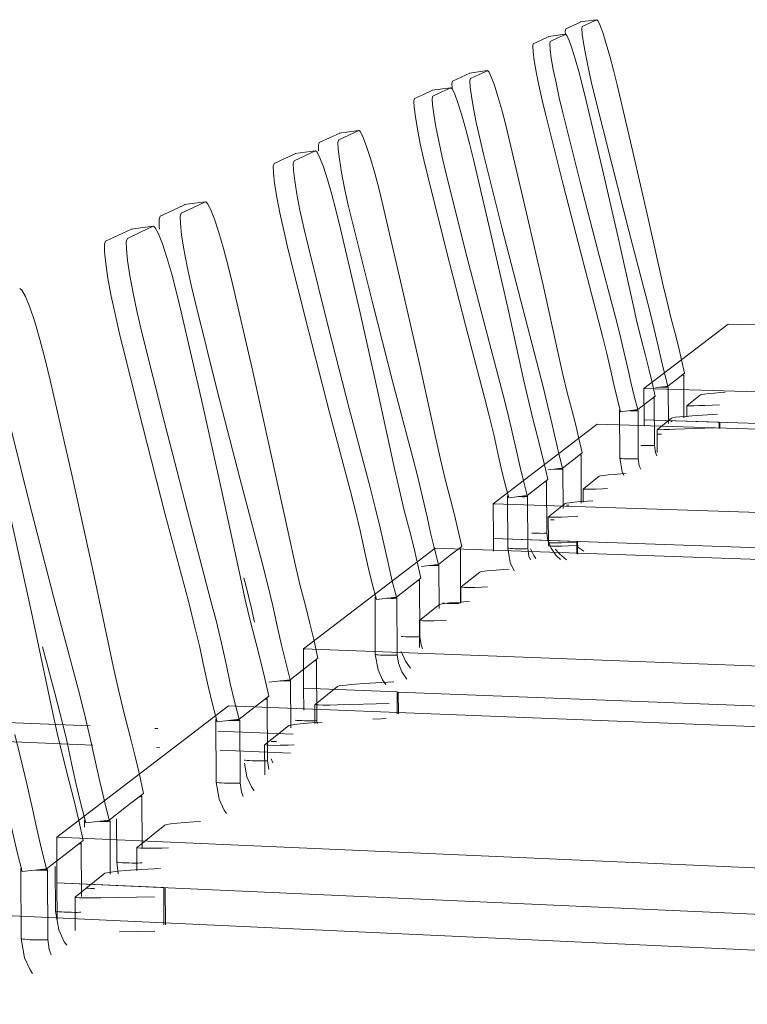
# Model space of a CAD drawing. Header units: metres. Extents: x -32 to 90, y -28 to 32.
# Tile 135 of 148: x 90.09015 to 90.09145, y 1.77436 to 1.77613. Entities that reach past the tile are written whole.
import ezdxf

# ---------------------------------------------------------------- set-up
doc = ezdxf.new("R2010")
doc.units = ezdxf.units.M
for name, color, linetype, lineweight in [('6-MAGENTA', 250, 'Continuous', 9), ('A-WALL', 113, 'Continuous', 18), ('I-FURN', 30, 'Continuous', 18)]:
    doc.layers.add(name, color=color, linetype=linetype, lineweight=lineweight)

msp = doc.modelspace()

# ---------------------------------------------------------------- linework, layer by layer
at = {"layer": '6-MAGENTA'}
for p, q in [((90.0901073, 1.7748348), (90.0902806, 1.7748277)), ((90.0903944, 1.7748231), (90.0904007, 1.7748228)), ((90.0905083, 1.7748184), (90.0906346, 1.7748132))]:
    msp.add_line(p, q, dxfattribs=at)
at = {"layer": 'A-WALL', "lineweight": 9}
for p, q in [((90.0901046, 1.7748689), (90.0902762, 1.7748619)), ((90.0903914, 1.7748572), (90.0903971, 1.774857)), ((90.0905043, 1.7748527), (90.0906394, 1.7748472))]:
    msp.add_line(p, q, dxfattribs=at)
at = {"layer": 'I-FURN', "lineweight": 9}
for p, q in [((90.0911266, 1.7761093), (90.0911399, 1.7761154)), ((90.0911399, 1.7761154), (90.091153, 1.7761215)), ((90.0911525, 1.7761216), (90.0911819, 1.7761256)), ((90.0911695, 1.7761195), (90.0911564, 1.7761134)), ((90.0911824, 1.7761256), (90.0911695, 1.7761195)), ((90.0910957, 1.7760954), (90.0911258, 1.7760995)), ((90.0911264, 1.7760994), (90.0911128, 1.7760931)), ((90.0910686, 1.7760825), (90.0910825, 1.7760889)), ((90.0910825, 1.7760889), (90.0910962, 1.7760953)), ((90.0911128, 1.7760931), (90.0910991, 1.7760867)), ((90.0909397, 1.776023), (90.090955, 1.7760301)), ((90.0909545, 1.7760302), (90.0909862, 1.7760345)), ((90.0909716, 1.7760274), (90.0909563, 1.7760202)), ((90.0909868, 1.7760344), (90.0909716, 1.7760274)), ((90.0909242, 1.7760158), (90.0909397, 1.776023)), ((90.0908563, 1.7759844), (90.0908725, 1.775992)), ((90.0908725, 1.775992), (90.0908886, 1.7759994)), ((90.090888, 1.7759995), (90.0909205, 1.776004)), ((90.0909052, 1.7759965), (90.0908891, 1.775989)), ((90.0909211, 1.7760039), (90.0909052, 1.7759965)), ((90.0907042, 1.7759142), (90.0907223, 1.7759226)), ((90.0907217, 1.7759227), (90.0907561, 1.7759274)), ((90.0907567, 1.7759273), (90.0907388, 1.7759189)), ((90.0906859, 1.7759058), (90.0907042, 1.7759142)), ((90.0907388, 1.7759189), (90.0907207, 1.7759105)), ((90.0906245, 1.7758774), (90.0906436, 1.7758862)), ((90.0906429, 1.7758864), (90.0906782, 1.7758912)), ((90.0906789, 1.775891), (90.09066, 1.7758822)), ((90.0906051, 1.7758685), (90.0906245, 1.7758774)), ((90.09066, 1.7758822), (90.0906408, 1.7758733)), ((90.0904441, 1.7757947), (90.0904817, 1.7757997)), ((90.0904824, 1.7757995), (90.0904609, 1.7757895)), ((90.090401, 1.7757742), (90.0904231, 1.7757844)), ((90.0904231, 1.7757844), (90.0904449, 1.7757945)), ((90.0904609, 1.7757895), (90.090439, 1.7757793)), ((90.0903269, 1.77574), (90.09035, 1.7757507)), ((90.0903658, 1.7757452), (90.0903426, 1.7757344)), ((90.0903493, 1.7757509), (90.0903879, 1.7757561)), ((90.0903886, 1.7757559), (90.0903658, 1.7757452)), ((90.0903035, 1.7757292), (90.0903269, 1.77574)), ((90.0914174, 1.7755809), (90.0912666, 1.7754657)), ((90.0935736, 1.7755209), (90.0914174, 1.7755809)), ((90.0913095, 1.7754698), (90.0913246, 1.7754815)), ((90.0913246, 1.7754815), (90.0913394, 1.775493)), ((90.0913377, 1.7754896), (90.0913381, 1.7754134)), ((90.0912666, 1.7754657), (90.092182, 1.7754384)), ((90.0912666, 1.7754657), (90.0912669, 1.7754095)), ((90.0913095, 1.7754698), (90.091287, 1.7754669)), ((90.09131, 1.7754681), (90.0913103, 1.7754029)), ((90.0912713, 1.7754401), (90.0912869, 1.7754522)), ((90.0912851, 1.7754487), (90.0912855, 1.7753638)), ((90.0913677, 1.7754545), (90.0913438, 1.7754353)), ((90.0914122, 1.7754589), (90.0914037, 1.7754583)), ((90.0912232, 1.7753408), (90.0912228, 1.7754271)), ((90.0912249, 1.775424), (90.0912556, 1.7754279)), ((90.0912556, 1.7754279), (90.0912713, 1.7754401)), ((90.0913434, 1.7754149), (90.0913433, 1.7754353)), ((90.0913758, 1.7754355), (90.0914017, 1.7754366)), ((90.0912561, 1.7754262), (90.0912565, 1.7753402)), ((90.0912669, 1.7754095), (90.091401, 1.7754054)), ((90.0912669, 1.7753982), (90.0912669, 1.7754095)), ((90.0921823, 1.7753814), (90.0912669, 1.7754095)), ((90.0913157, 1.7754128), (90.0912907, 1.7753926)), ((90.091398, 1.7754195), (90.0913526, 1.7754166)), ((90.0911832, 1.7754019), (90.0909971, 1.7752596)), ((90.0935699, 1.7753281), (90.0911832, 1.7754019)), ((90.0912904, 1.7753511), (90.0912902, 1.7753926)), ((90.0913173, 1.7754064), (90.0913148, 1.7754065)), ((90.0913233, 1.7753927), (90.0913927, 1.7753954)), ((90.091401, 1.7754054), (90.091401, 1.775394)), ((90.0914023, 1.7754053), (90.0914023, 1.775394)), ((90.0912642, 1.7753636), (90.0912611, 1.7753637)), ((90.0912768, 1.7753634), (90.0912727, 1.7753634)), ((90.0912803, 1.7753634), (90.0912768, 1.7753634)), ((90.0911388, 1.7753371), (90.0911561, 1.7753506)), ((90.091154, 1.775347), (90.0911525, 1.7753473)), ((90.0911542, 1.7753469), (90.0911546, 1.7752608)), ((90.0912234, 1.7753408), (90.0912234, 1.7753408)), ((90.091231, 1.7753401), (90.0912277, 1.7753403)), ((90.0912477, 1.7753397), (90.0912436, 1.7753398)), ((90.0912513, 1.7753398), (90.0912477, 1.7753397)), ((90.0911211, 1.7753234), (90.0910948, 1.7753201)), ((90.0911211, 1.7753234), (90.0911388, 1.7753371)), ((90.0911218, 1.7753217), (90.0911221, 1.7752511)), ((90.0910764, 1.7752887), (90.0910946, 1.7753029)), ((90.0911863, 1.7753088), (90.0911583, 1.7752863)), ((90.0912346, 1.7753135), (90.0912254, 1.7753129)), ((90.0910579, 1.7752743), (90.0910764, 1.7752887)), ((90.0910925, 1.7752991), (90.0910909, 1.7752994)), ((90.0910926, 1.775299), (90.091093, 1.775207)), ((90.0911579, 1.7752623), (90.0911578, 1.7752862)), ((90.0911927, 1.7752862), (90.0912017, 1.7752866)), ((90.0910229, 1.7751801), (90.0910225, 1.7752737)), ((90.0910228, 1.7752737), (90.0910232, 1.7752734)), ((90.0910248, 1.7752701), (90.0910579, 1.7752743)), ((90.0910586, 1.7752725), (90.091059, 1.7751793)), ((90.0909971, 1.7752596), (90.0920151, 1.7752257)), ((90.0909971, 1.7752596), (90.0909974, 1.775197)), ((90.0911255, 1.7752598), (90.0910961, 1.7752362)), ((90.0911321, 1.7752569), (90.091128, 1.7752571)), ((90.0911749, 1.7752647), (90.0911655, 1.7752641)), ((90.0910957, 1.7751902), (90.0910955, 1.7752361)), ((90.0911311, 1.775236), (90.0911485, 1.7752367)), ((90.09107, 1.7752068), (90.0910658, 1.7752069)), ((90.0910836, 1.7752065), (90.0910792, 1.7752066)), ((90.0910874, 1.7752066), (90.0910836, 1.7752065)), ((90.0908929, 1.77518), (90.0906575, 1.775)), ((90.0935652, 1.7750871), (90.0908929, 1.77518)), ((90.09092, 1.7751672), (90.0909406, 1.7751832)), ((90.0909974, 1.775197), (90.0911463, 1.7751919)), ((90.0909975, 1.7751748), (90.0909974, 1.775197)), ((90.0920154, 1.775162), (90.0909974, 1.775197)), ((90.0910232, 1.7751801), (90.0910232, 1.7751801)), ((90.0910957, 1.7751843), (90.0910957, 1.7751904)), ((90.0910962, 1.7751903), (90.0910973, 1.7751899)), ((90.0910973, 1.7751899), (90.0911016, 1.7751897)), ((90.0911016, 1.7751897), (90.0911091, 1.7751896)), ((90.0911091, 1.7751894), (90.0911016, 1.7751895)), ((90.0911091, 1.7751896), (90.0911192, 1.7751898)), ((90.0911192, 1.7751896), (90.0911091, 1.7751894)), ((90.0911192, 1.7751898), (90.0911313, 1.7751902)), ((90.0911313, 1.77519), (90.0911192, 1.7751896)), ((90.0911313, 1.7751902), (90.0911487, 1.7751909)), ((90.0911487, 1.7751848), (90.0911314, 1.7751842)), ((90.0911463, 1.7751919), (90.0911464, 1.7751696)), ((90.0911479, 1.7751918), (90.091148, 1.7751695)), ((90.0908991, 1.775151), (90.09092, 1.7751672)), ((90.0909382, 1.7751792), (90.0909366, 1.7751794)), ((90.0909383, 1.775179), (90.0909387, 1.7750814)), ((90.0910314, 1.7751792), (90.0910278, 1.7751794)), ((90.0910494, 1.7751788), (90.091045, 1.7751788)), ((90.0910533, 1.7751788), (90.0910494, 1.7751788)), ((90.0908991, 1.775151), (90.0908678, 1.7751471)), ((90.0908999, 1.7751492), (90.0909003, 1.7750723)), ((90.090973, 1.7751373), (90.0909398, 1.7751106)), ((90.0910256, 1.7751425), (90.0910156, 1.7751418)), ((90.0908239, 1.7750925), (90.0908459, 1.7751096)), ((90.0908459, 1.7751096), (90.0908676, 1.7751265)), ((90.0908652, 1.7751224), (90.0908635, 1.7751227)), ((90.0908653, 1.7751222), (90.0908657, 1.7750219)), ((90.0909393, 1.7750822), (90.0909392, 1.7751105)), ((90.0909768, 1.7751102), (90.0909866, 1.7751106)), ((90.090786, 1.7749899), (90.0907856, 1.775092)), ((90.0907859, 1.775092), (90.0907863, 1.7750918)), ((90.0907879, 1.7750881), (90.0908239, 1.7750925)), ((90.0908247, 1.7750907), (90.0908252, 1.7749889)), ((90.0909008, 1.7750792), (90.0908658, 1.7750511)), ((90.0909099, 1.7750813), (90.0909064, 1.7750815)), ((90.0909287, 1.7750809), (90.0909241, 1.7750809)), ((90.0909328, 1.7750809), (90.0909287, 1.7750809)), ((90.090936, 1.775081), (90.0909328, 1.7750809)), ((90.0909548, 1.7750846), (90.0909446, 1.7750839)), ((90.0908653, 1.775002), (90.0908651, 1.775051)), ((90.0908756, 1.7750499), (90.0908712, 1.7750501)), ((90.0909036, 1.7750506), (90.0909136, 1.7750509)), ((90.0908554, 1.7750213), (90.0908506, 1.7750214)), ((90.0908596, 1.7750214), (90.0908554, 1.7750213)), ((90.0902127, 1.7749207), (90.0901907, 1.7750032)), ((90.0906575, 1.775), (90.0918039, 1.7749565)), ((90.0906575, 1.775), (90.0906578, 1.7749293)), ((90.0907863, 1.7749899), (90.0907864, 1.7749899)), ((90.0907997, 1.7749886), (90.0907951, 1.7749888)), ((90.0908147, 1.7749883), (90.0908099, 1.7749884)), ((90.0908189, 1.7749884), (90.0908147, 1.7749883)), ((90.0908223, 1.7749885), (90.0908189, 1.7749884)), ((90.0906587, 1.7749642), (90.0906835, 1.7749834)), ((90.0906808, 1.774979), (90.090679, 1.7749793)), ((90.0906808, 1.7749788), (90.0906813, 1.7748718)), ((90.0906336, 1.7749446), (90.0906587, 1.7749642)), ((90.0906336, 1.7749446), (90.0905957, 1.7749401)), ((90.0906346, 1.7749428), (90.090635, 1.7748584)), ((90.0908193, 1.774941), (90.0907653, 1.7749378)), ((90.0906578, 1.7749293), (90.0908252, 1.7749227)), ((90.0906579, 1.7748901), (90.0906578, 1.7749293)), ((90.0908252, 1.7749227), (90.0906578, 1.7749293)), ((90.0907184, 1.7749326), (90.0906785, 1.7749005)), ((90.0908252, 1.7749227), (90.0908254, 1.7748835)), ((90.0918043, 1.7748844), (90.0908269, 1.7749226)), ((90.0908272, 1.7749226), (90.0908274, 1.7748833)), ((90.0905237, 1.7748978), (90.0902162, 1.7746627)), ((90.0935592, 1.7747772), (90.0905237, 1.7748978)), ((90.0905693, 1.7748947), (90.0905956, 1.7749151)), ((90.0905927, 1.7749105), (90.0905909, 1.7749108)), ((90.0905927, 1.7749103), (90.0905932, 1.7748001)), ((90.0906779, 1.7748662), (90.0906777, 1.7749004)), ((90.0907186, 1.7748997), (90.090811, 1.7749022)), ((90.0905426, 1.774874), (90.0905693, 1.7748947)), ((90.0905012, 1.7747613), (90.0905007, 1.7748737)), ((90.0905023, 1.774874), (90.0905012, 1.7748738)), ((90.0905012, 1.7748738), (90.0905016, 1.7748735)), ((90.0905031, 1.7748693), (90.0905426, 1.774874)), ((90.0905437, 1.7748721), (90.0905442, 1.7747601)), ((90.0906314, 1.7748626), (90.090589, 1.7748285)), ((90.0906497, 1.7748717), (90.0906457, 1.7748719)), ((90.0906702, 1.7748711), (90.0906652, 1.7748711)), ((90.0906747, 1.7748711), (90.0906702, 1.7748711)), ((90.0906782, 1.7748712), (90.0906747, 1.7748711)), ((90.0906909, 1.7748687), (90.0906797, 1.774868)), ((90.0906813, 1.7748718), (90.0906822, 1.7748655)), ((90.0905884, 1.7747745), (90.0905881, 1.7748285)), ((90.090603, 1.774834), (90.0905997, 1.7748343)), ((90.0906301, 1.7748275), (90.090641, 1.7748279)), ((90.0905818, 1.7747993), (90.0905766, 1.7747994)), ((90.0905864, 1.7747994), (90.0905818, 1.7747993)), ((90.0905901, 1.7747995), (90.0905864, 1.7747994)), ((90.0905955, 1.7747838), (90.0905932, 1.7748001)), ((90.0906, 1.7748033), (90.0906025, 1.774796)), ((90.0905016, 1.7747613), (90.0905017, 1.7747613)), ((90.0905162, 1.7747597), (90.0905112, 1.77476)), ((90.0905326, 1.7747594), (90.0905273, 1.7747594)), ((90.0905373, 1.7747594), (90.0905326, 1.7747594)), ((90.090541, 1.7747595), (90.0905373, 1.7747594)), ((90.0903412, 1.7747175), (90.0903715, 1.7747411)), ((90.0903683, 1.774736), (90.0903664, 1.7747364)), ((90.0903683, 1.7747358), (90.0903687, 1.7746437)), ((90.0903102, 1.7746935), (90.0903412, 1.7747175)), ((90.0902656, 1.7746806), (90.0902656, 1.7746935)), ((90.0902673, 1.7746938), (90.0902661, 1.7746935)), ((90.0902661, 1.7746935), (90.0902664, 1.7746932)), ((90.0903102, 1.7746935), (90.090268, 1.7746885)), ((90.0903116, 1.7746917), (90.090312, 1.7745967)), ((90.0903235, 1.7746187), (90.0903232, 1.7746959)), ((90.0904735, 1.7746908), (90.0904614, 1.77469)), ((90.0904094, 1.7746842), (90.0903604, 1.7746448)), ((90.0902162, 1.7746627), (90.0915282, 1.7746051)), ((90.0902162, 1.7746627), (90.0902165, 1.7745813)), ((90.0902311, 1.774632), (90.0902635, 1.7746571)), ((90.0902601, 1.7746518), (90.0902582, 1.7746522)), ((90.0902601, 1.7746516), (90.0902605, 1.7745565)), ((90.0903596, 1.7746026), (90.0903594, 1.7746447)), ((90.0904041, 1.7746433), (90.0904158, 1.7746436)), ((90.090198, 1.7746063), (90.0902311, 1.774632)), ((90.0903235, 1.7746187), (90.0903262, 1.774597)), ((90.090324, 1.7746186), (90.090324, 1.7746187)), ((90.090334, 1.7746172), (90.0903295, 1.7746176)), ((90.0903393, 1.7746169), (90.090334, 1.7746172)), ((90.0903566, 1.7746165), (90.090351, 1.7746165)), ((90.0903615, 1.7746165), (90.0903566, 1.7746165)), ((90.0903654, 1.7746167), (90.0903615, 1.7746165)), ((90.0901525, 1.7744814), (90.090152, 1.7746065)), ((90.0901538, 1.7746068), (90.0901525, 1.7746065)), ((90.0901525, 1.7746065), (90.0901529, 1.7746061)), ((90.0901544, 1.7746012), (90.090198, 1.7746063)), ((90.0901995, 1.7746045), (90.0902, 1.7744799)), ((90.0902139, 1.7745307), (90.0902135, 1.7746105)), ((90.0903024, 1.7745982), (90.09025, 1.7745561)), ((90.0904018, 1.7746069), (90.0903562, 1.7746042)), ((90.0902165, 1.7745813), (90.0904077, 1.7745727)), ((90.0902168, 1.7745148), (90.0902165, 1.7745813)), ((90.0915286, 1.7745219), (90.0902165, 1.7745813)), ((90.0902722, 1.7745714), (90.0902689, 1.7745718)), ((90.090282, 1.7745707), (90.0902767, 1.7745711)), ((90.0902845, 1.7745706), (90.090282, 1.7745707)), ((90.0904077, 1.7745727), (90.0904079, 1.7745059)), ((90.0904103, 1.7745725), (90.0904106, 1.7745057)), ((90.0902492, 1.7744959), (90.0902489, 1.7745559)), ((90.090295, 1.7745543), (90.0903913, 1.7745561)), ((90.0902143, 1.7745306), (90.0902144, 1.7745307)), ((90.0902246, 1.7745291), (90.0902201, 1.7745295)), ((90.0902301, 1.7745288), (90.0902246, 1.7745291)), ((90.0902479, 1.7745283), (90.0902421, 1.7745284)), ((90.090253, 1.7745283), (90.0902479, 1.7745283)), ((90.0902571, 1.7745285), (90.090253, 1.7745283)), ((90.0902594, 1.7745287), (90.0902571, 1.7745285)), ((90.0935512, 1.7743637), (90.0900382, 1.7745267)), ((90.0903283, 1.7744937), (90.0903914, 1.7744947)), ((90.090153, 1.7744813), (90.090153, 1.7744814)), ((90.0901634, 1.7744798), (90.0901588, 1.7744802)), ((90.0901689, 1.7744794), (90.0901634, 1.7744798)), ((90.0901871, 1.7744789), (90.0901812, 1.774479)), ((90.0901923, 1.774479), (90.0901871, 1.7744789)), ((90.0901964, 1.7744791), (90.0901923, 1.774479))]:
    msp.add_line(p, q, dxfattribs=at)
for points in [[(90.0911564, 1.7761134, 0), (90.0911555, 1.7761096, 0), (90.0911561, 1.7760997, 0), (90.0911583, 1.7760844, 0), (90.0911619, 1.7760644, 0), (90.0911666, 1.7760409, 0), (90.0911724, 1.7760151, 0), (90.0911787, 1.7759885, 0)], [(90.0912185, 1.7760093, 0), (90.0912121, 1.7760353, 0), (90.0912055, 1.7760602, 0), (90.0911992, 1.7760826, 0), (90.0911934, 1.7761012, 0), (90.0911886, 1.776115, 0), (90.0911848, 1.7761233, 0), (90.0911826, 1.7761256, 0)], [(90.091126, 1.7760992, 0), (90.0911257, 1.7761054, 0), (90.0911266, 1.7761093, 0)], [(90.0911634, 1.7759805, 0), (90.0911568, 1.7760072, 0), (90.0911501, 1.7760327, 0), (90.0911436, 1.7760555, 0), (90.0911377, 1.7760745, 0), (90.0911327, 1.7760886, 0), (90.0911288, 1.7760971, 0), (90.0911265, 1.7760995, 0)], [(90.0910912, 1.7759546, 0), (90.0910847, 1.7759819, 0), (90.0910788, 1.7760082, 0), (90.091074, 1.7760323, 0), (90.0910704, 1.7760527, 0), (90.0910682, 1.7760684, 0), (90.0910676, 1.7760785, 0), (90.0910686, 1.7760825, 0)], [(90.0910991, 1.7760867, 0), (90.0910981, 1.7760828, 0), (90.0910987, 1.7760726, 0), (90.0911009, 1.7760569, 0), (90.0911045, 1.7760365, 0), (90.0911094, 1.7760124, 0), (90.0911152, 1.775986, 0), (90.0911217, 1.7759588, 0)], [(90.0910262, 1.775909, 0), (90.0910193, 1.7759372, 0), (90.0910122, 1.7759641, 0), (90.0910053, 1.7759882, 0), (90.090999, 1.7760082, 0), (90.0909936, 1.7760231, 0), (90.0909895, 1.776032, 0), (90.090987, 1.7760345, 0)], [(90.0909234, 1.7760033, 0), (90.0909231, 1.7760116, 0), (90.0909242, 1.7760158, 0)], [(90.0909563, 1.7760202, 0), (90.0909552, 1.776016, 0), (90.0909557, 1.7760052, 0), (90.0909579, 1.7759886, 0), (90.0909617, 1.7759669, 0), (90.0909667, 1.7759415, 0), (90.0909729, 1.7759136, 0), (90.0909797, 1.7758848, 0)], [(90.0913007, 1.7756524, 0), (90.0912742, 1.7757701, 0), (90.0912468, 1.7758893, 0), (90.0912185, 1.7760093, 0)], [(90.0909618, 1.7758754, 0), (90.0909547, 1.7759043, 0), (90.0909474, 1.7759318, 0), (90.0909403, 1.7759565, 0), (90.0909338, 1.7759771, 0), (90.0909283, 1.7759923, 0), (90.090924, 1.7760014, 0), (90.0909214, 1.7760039, 0)], [(90.0908799, 1.7758454, 0), (90.0908729, 1.775875, 0), (90.0908666, 1.7759036, 0), (90.0908615, 1.7759297, 0), (90.0908577, 1.7759519, 0), (90.0908555, 1.775969, 0), (90.090855, 1.7759801, 0), (90.0908563, 1.7759844, 0)], [(90.0908891, 1.775989, 0), (90.0908879, 1.7759846, 0), (90.0908884, 1.7759735, 0), (90.0908906, 1.7759564, 0), (90.0908944, 1.7759342, 0), (90.0908996, 1.7759081, 0), (90.0909059, 1.7758794, 0), (90.0909129, 1.7758499, 0)], [(90.0912473, 1.7756153, 0), (90.0912203, 1.7757358, 0), (90.0911923, 1.7758578, 0), (90.0911634, 1.7759805, 0)], [(90.0911787, 1.7759885, 0), (90.0912091, 1.7758675, 0), (90.0912397, 1.7757481, 0), (90.0912703, 1.7756313, 0)], [(90.0911217, 1.7759588, 0), (90.0911528, 1.7758349, 0), (90.0911841, 1.7757128, 0), (90.0912155, 1.7755932, 0)], [(90.0911849, 1.7755892, 0), (90.0911535, 1.7757087, 0), (90.0911222, 1.7758308, 0), (90.0910912, 1.7759546, 0)], [(90.0908003, 1.7757912, 0), (90.0907928, 1.7758219, 0), (90.090785, 1.7758511, 0), (90.0907775, 1.7758773, 0), (90.0907705, 1.775899, 0), (90.0907645, 1.7759151, 0), (90.0907598, 1.7759247, 0), (90.090757, 1.7759274, 0)], [(90.0906846, 1.775891, 0), (90.0906844, 1.775901, 0), (90.0906859, 1.7759058, 0)], [(90.0907207, 1.7759105, 0), (90.0907192, 1.7759058, 0), (90.0907196, 1.775894, 0), (90.0907218, 1.7758758, 0), (90.0907258, 1.7758521, 0), (90.0907312, 1.7758243, 0), (90.0907378, 1.7757939, 0), (90.0907452, 1.7757625, 0)], [(90.0911144, 1.7755229, 0), (90.0910861, 1.7756504, 0), (90.0910566, 1.7757793, 0), (90.0910262, 1.775909, 0)], [(90.0907239, 1.7757513, 0), (90.0907162, 1.7757828, 0), (90.0907082, 1.7758129, 0), (90.0907004, 1.7758398, 0), (90.0906932, 1.7758621, 0), (90.090687, 1.7758786, 0), (90.0906822, 1.7758885, 0), (90.0906792, 1.7758911, 0)], [(90.0909797, 1.7758848, 0), (90.0910125, 1.7757538, 0), (90.0910456, 1.7756247, 0), (90.0910788, 1.7754982, 0)], [(90.0906298, 1.7757162, 0), (90.0906222, 1.7757485, 0), (90.0906155, 1.7757798, 0), (90.09061, 1.7758083, 0), (90.090606, 1.7758327, 0), (90.0906038, 1.7758514, 0), (90.0906035, 1.7758636, 0), (90.0906051, 1.7758685, 0)], [(90.0906408, 1.7758733, 0), (90.0906393, 1.7758684, 0), (90.0906396, 1.7758563, 0), (90.0906418, 1.7758375, 0), (90.0906458, 1.7758132, 0), (90.0906513, 1.7757846, 0), (90.0906581, 1.7757533, 0), (90.0906657, 1.775721, 0)], [(90.0910519, 1.7754795, 0), (90.0910229, 1.7756102, 0), (90.0909928, 1.7757424, 0), (90.0909618, 1.7758754, 0)], [(90.0909129, 1.7758499, 0), (90.0909465, 1.7757156, 0), (90.0909805, 1.7755832, 0), (90.0910145, 1.7754536, 0)], [(90.0909815, 1.7754493, 0), (90.0909474, 1.7755789, 0), (90.0909135, 1.7757112, 0), (90.0908799, 1.7758454, 0)], [(90.090531, 1.7756508, 0), (90.0905228, 1.7756844, 0), (90.0905143, 1.7757164, 0), (90.0905059, 1.7757451, 0), (90.0904981, 1.7757688, 0), (90.0904914, 1.7757864, 0), (90.0904861, 1.7757969, 0), (90.0904828, 1.7757996, 0)], [(90.090439, 1.7757793, 0), (90.0904372, 1.775774, 0), (90.0904374, 1.775761, 0), (90.0904396, 1.7757409, 0), (90.0904437, 1.7757148, 0), (90.0904495, 1.7756842, 0), (90.0904566, 1.7756507, 0), (90.0904647, 1.7756162, 0)], [(90.0908954, 1.7753708, 0), (90.0908649, 1.7755096, 0), (90.0908331, 1.77565, 0), (90.0908003, 1.7757912, 0)], [(90.0903997, 1.7757511, 0), (90.0903993, 1.7757558, 0), (90.0903991, 1.7757689, 0), (90.090401, 1.7757742, 0)], [(90.0907452, 1.7757625, 0), (90.0907809, 1.7756198, 0), (90.090817, 1.7754791, 0), (90.0908532, 1.7753415, 0)], [(90.090439, 1.7756028, 0), (90.0904305, 1.7756374, 0), (90.0904218, 1.7756704, 0), (90.0904131, 1.7756999, 0), (90.0904051, 1.7757244, 0), (90.0903981, 1.7757424, 0), (90.0903925, 1.7757531, 0), (90.090389, 1.775756, 0)], [(90.0908212, 1.7753193, 0), (90.09079, 1.775462, 0), (90.0907575, 1.7756063, 0), (90.0907239, 1.7757513, 0)], [(90.0903293, 1.7755609, 0), (90.090321, 1.7755965, 0), (90.0903137, 1.775631, 0), (90.0903078, 1.7756625, 0), (90.0903037, 1.7756894, 0), (90.0903015, 1.7757102, 0), (90.0903014, 1.7757237, 0), (90.0903035, 1.7757292, 0)], [(90.0903426, 1.7757344, 0), (90.0903406, 1.7757289, 0), (90.0903407, 1.7757154, 0), (90.0903429, 1.7756946, 0), (90.090347, 1.7756677, 0), (90.0903529, 1.7756362, 0), (90.0903603, 1.7756016, 0), (90.0903686, 1.7755661, 0)], [(90.0907408, 1.7752838, 0), (90.0907035, 1.7754252, 0), (90.0906664, 1.7755697, 0), (90.0906298, 1.7757162, 0)], [(90.0906657, 1.775721, 0), (90.0907024, 1.7755743, 0), (90.0907395, 1.7754298, 0), (90.0907767, 1.7752884, 0)], [(90.0902046, 1.7754806, 0), (90.0901955, 1.7755178, 0), (90.0901861, 1.7755531, 0), (90.0901767, 1.7755848, 0), (90.0901679, 1.775611, 0), (90.0901602, 1.7756304, 0), (90.090154, 1.7756418, 0), (90.0901501, 1.7756447, 0)], [(90.0906341, 1.7751893, 0), (90.0906011, 1.7753418, 0), (90.0905667, 1.7754959, 0), (90.090531, 1.7756508, 0)], [(90.0913222, 1.775564, 0), (90.0913147, 1.775593, 0), (90.0913075, 1.7756229, 0), (90.0913007, 1.7756524, 0)], [(90.0912703, 1.7756313, 0), (90.0912778, 1.7756019, 0), (90.0912852, 1.7755716, 0), (90.091292, 1.7755417, 0)], [(90.0905448, 1.7751272, 0), (90.090511, 1.7752844, 0), (90.0904756, 1.7754432, 0), (90.090439, 1.7756028, 0)], [(90.0904647, 1.7756162, 0), (90.0905038, 1.7754595, 0), (90.0905435, 1.7753051, 0), (90.0905834, 1.775154, 0)], [(90.0912693, 1.7755249, 0), (90.0912616, 1.7755545, 0), (90.0912542, 1.7755851, 0), (90.0912473, 1.7756153, 0)], [(90.0912071, 1.7754976, 0), (90.0912001, 1.7755282, 0), (90.0911926, 1.7755591, 0), (90.0911849, 1.7755892, 0)], [(90.0912155, 1.7755932, 0), (90.0912232, 1.7755631, 0), (90.0912307, 1.7755321, 0), (90.0912377, 1.7755015, 0)], [(90.0904516, 1.775085, 0), (90.0904104, 1.7752405, 0), (90.0903695, 1.7753995, 0), (90.0903293, 1.7755609, 0)], [(90.0903686, 1.7755661, 0), (90.0904089, 1.7754046, 0), (90.0904498, 1.7752454, 0), (90.0904909, 1.7750898, 0)], [(90.0913394, 1.775493, 0), (90.091334, 1.7755168, 0), (90.0913282, 1.7755407, 0), (90.0913222, 1.775564, 0)], [(90.091292, 1.7755417, 0), (90.0912975, 1.7755177, 0), (90.0913034, 1.7754934, 0), (90.0913095, 1.7754698, 0)], [(90.0911375, 1.7754274, 0), (90.0911295, 1.7754587, 0), (90.0911216, 1.775491, 0), (90.0911144, 1.7755229, 0)], [(90.0912869, 1.7754522, 0), (90.0912813, 1.7754765, 0), (90.0912754, 1.775501, 0), (90.0912693, 1.7755249, 0)], [(90.0910788, 1.7754982, 0), (90.091087, 1.7754665, 0), (90.0910949, 1.7754337, 0), (90.0911023, 1.7754013, 0)], [(90.0912249, 1.775424, 0), (90.0912187, 1.7754481, 0), (90.0912127, 1.775473, 0), (90.0912071, 1.7754976, 0)], [(90.0912377, 1.7755015, 0), (90.0912433, 1.7754769, 0), (90.0912493, 1.775452, 0), (90.0912556, 1.7754279, 0)], [(90.0903172, 1.7749691, 0), (90.0902812, 1.7751382, 0), (90.0902436, 1.775309, 0), (90.0902046, 1.7754806, 0)], [(90.0910756, 1.7753816, 0), (90.0910673, 1.7754137, 0), (90.0910593, 1.7754468, 0), (90.0910519, 1.7754795, 0)], [(90.0913354, 1.7754894, 0), (90.0913372, 1.7754895, 0), (90.0913379, 1.7754896, 0)], [(90.0912948, 1.7754679, 0), (90.0912974, 1.7754678, 0), (90.0913014, 1.7754678, 0), (90.0913049, 1.7754678, 0), (90.0913077, 1.7754678, 0), (90.0913095, 1.7754679, 0), (90.0913102, 1.7754681, 0)], [(90.0913084, 1.7754684, 0), (90.091306, 1.7754686, 0), (90.0913028, 1.7754688, 0)], [(90.0910055, 1.77535, 0), (90.090998, 1.7753832, 0), (90.0909899, 1.7754168, 0), (90.0909815, 1.7754493, 0)], [(90.0910145, 1.7754536, 0), (90.0910229, 1.775421, 0), (90.091031, 1.7753874, 0), (90.0910386, 1.7753542, 0)], [(90.0912827, 1.7754484, 0), (90.0912846, 1.7754485, 0), (90.0912853, 1.7754487, 0)], [(90.0914037, 1.7754583, 0), (90.0913924, 1.7754575, 0), (90.0913825, 1.7754566, 0), (90.0913749, 1.7754558, 0), (90.0913698, 1.7754551, 0), (90.0913677, 1.7754545, 0)], [(90.0901233, 1.7754382, 0), (90.0901665, 1.7752644, 0), (90.0902105, 1.7750932, 0), (90.0902549, 1.7749258, 0)], [(90.0911561, 1.7753506, 0), (90.0911503, 1.7753763, 0), (90.091144, 1.7754022, 0), (90.0911375, 1.7754274, 0)], [(90.091223, 1.7754271, 0), (90.0912234, 1.775427, 0), (90.0912249, 1.7754268, 0)], [(90.0912545, 1.7754265, 0), (90.091252, 1.7754267, 0), (90.0912487, 1.7754269, 0)], [(90.0913437, 1.7754352, 0), (90.0913447, 1.7754349, 0), (90.0913488, 1.7754348, 0), (90.0913556, 1.7754348, 0), (90.0913648, 1.7754351, 0), (90.0913758, 1.7754355, 0)], [(90.0902074, 1.7748928, 0), (90.0901705, 1.7750677, 0), (90.0901318, 1.7752443, 0), (90.0900916, 1.7754217, 0)], [(90.0912406, 1.7754259, 0), (90.0912432, 1.7754259, 0), (90.0912473, 1.7754258, 0), (90.0912509, 1.7754258, 0), (90.0912537, 1.7754259, 0), (90.0912556, 1.775426, 0), (90.0912563, 1.7754261, 0)], [(90.0913526, 1.7754166, 0), (90.091341, 1.7754158, 0), (90.0913309, 1.7754149, 0), (90.0913231, 1.7754141, 0), (90.0913179, 1.7754133, 0), (90.0913157, 1.7754128, 0)], [(90.0911023, 1.7754013, 0), (90.0911082, 1.7753753, 0), (90.0911146, 1.775349, 0), (90.0911211, 1.7753234, 0)], [(90.0912906, 1.7753925, 0), (90.0912916, 1.7753922, 0), (90.0912957, 1.775392, 0), (90.0913027, 1.7753921, 0), (90.0913121, 1.7753923, 0), (90.0913233, 1.7753927, 0)], [(90.0910946, 1.7753029, 0), (90.0910887, 1.7753292, 0), (90.0910822, 1.7753558, 0), (90.0910756, 1.7753816, 0)], [(90.0912978, 1.7753837, 0), (90.0912978, 1.7753837, 0), (90.0912936, 1.7753837, 0), (90.0912895, 1.7753838, 0)], [(90.0909204, 1.7752668, 0), (90.0909116, 1.7753009, 0), (90.0909032, 1.775336, 0), (90.0908954, 1.7753708, 0)], [(90.0912727, 1.7753634, 0), (90.0912727, 1.7753634, 0), (90.0912685, 1.7753635, 0), (90.0912642, 1.7753636, 0)], [(90.0912857, 1.7753638, 0), (90.0912849, 1.7753636, 0), (90.0912831, 1.7753635, 0), (90.0912803, 1.7753634, 0)], [(90.0912897, 1.7753453, 0), (90.0912873, 1.7753513, 0), (90.0912855, 1.7753638, 0)], [(90.0908532, 1.7753415, 0), (90.0908621, 1.7753069, 0), (90.0908707, 1.7752712, 0), (90.0908787, 1.7752359, 0)], [(90.0910248, 1.7752701, 0), (90.091018, 1.7752963, 0), (90.0910115, 1.7753233, 0), (90.0910055, 1.77535, 0)], [(90.0910386, 1.7753542, 0), (90.0910446, 1.7753275, 0), (90.0910511, 1.7753005, 0), (90.0910579, 1.7752743, 0)], [(90.0911516, 1.7753466, 0), (90.0911536, 1.7753467, 0), (90.0911544, 1.7753468, 0)], [(90.0912308, 1.7753101, 0), (90.0912275, 1.7753172, 0), (90.0912232, 1.7753408, 0)], [(90.0912277, 1.7753403, 0), (90.0912252, 1.7753405, 0), (90.0912238, 1.7753407, 0), (90.0912234, 1.7753408, 0)], [(90.091235, 1.7753399, 0), (90.091231, 1.7753401, 0), (90.091231, 1.7753401, 0)], [(90.0912436, 1.7753398, 0), (90.0912392, 1.7753398, 0), (90.091235, 1.7753399, 0)], [(90.0912567, 1.7753401, 0), (90.0912559, 1.77534, 0), (90.0912541, 1.7753399, 0), (90.0912513, 1.7753398, 0)], [(90.0912608, 1.7753214, 0), (90.0912583, 1.7753275, 0), (90.0912565, 1.7753402, 0)], [(90.0911055, 1.7753215, 0), (90.0911081, 1.7753214, 0), (90.0911125, 1.7753213, 0), (90.0911162, 1.7753213, 0), (90.0911192, 1.7753214, 0), (90.0911212, 1.7753215, 0), (90.091122, 1.7753216, 0)], [(90.0911217, 1.7753218, 0), (90.0911201, 1.7753221, 0), (90.0911175, 1.7753223, 0), (90.0911144, 1.7753225, 0)], [(90.090847, 1.7752124, 0), (90.0908379, 1.7752474, 0), (90.0908292, 1.7752835, 0), (90.0908212, 1.7753193, 0)], [(90.0912254, 1.7753129, 0), (90.0912131, 1.775312, 0), (90.0912025, 1.7753111, 0), (90.0911941, 1.7753102, 0), (90.0911887, 1.7753094, 0), (90.0911863, 1.7753088, 0)], [(90.0907767, 1.7752884, 0), (90.0907859, 1.7752528, 0), (90.0907947, 1.7752161, 0), (90.0908029, 1.7751798, 0)], [(90.09109, 1.7752987, 0), (90.091092, 1.7752988, 0), (90.0910928, 1.7752989, 0)], [(90.0911583, 1.7752862, 0), (90.0911593, 1.7752858, 0), (90.0911636, 1.7752856, 0), (90.0911709, 1.7752856, 0), (90.0911808, 1.7752858, 0), (90.0911927, 1.7752862, 0)], [(90.0907669, 1.7751753, 0), (90.0907588, 1.7752116, 0), (90.09075, 1.7752483, 0), (90.0907408, 1.7752838, 0)], [(90.0910419, 1.7752723, 0), (90.0910445, 1.7752722, 0), (90.091049, 1.7752721, 0), (90.0910529, 1.7752721, 0), (90.0910559, 1.7752722, 0), (90.0910579, 1.7752723, 0), (90.0910588, 1.7752725, 0)], [(90.0910584, 1.7752727, 0), (90.0910569, 1.7752729, 0), (90.0910542, 1.7752732, 0), (90.0910512, 1.7752734, 0)], [(90.0909406, 1.7751832, 0), (90.0909343, 1.7752112, 0), (90.0909275, 1.7752394, 0), (90.0909204, 1.7752668, 0)], [(90.0911655, 1.7752641, 0), (90.0911529, 1.7752632, 0), (90.091142, 1.7752622, 0), (90.0911335, 1.7752613, 0), (90.0911279, 1.7752605, 0), (90.0911255, 1.7752598, 0)], [(90.0908787, 1.7752359, 0), (90.090885, 1.7752075, 0), (90.090892, 1.7751788, 0), (90.0908991, 1.775151, 0)], [(90.091096, 1.7752361, 0), (90.0910971, 1.7752357, 0), (90.0911014, 1.7752355, 0), (90.0911089, 1.7752354, 0), (90.091119, 1.7752356, 0), (90.0911311, 1.775236, 0)], [(90.0911062, 1.7752304, 0), (90.091104, 1.7752304, 0), (90.0910994, 1.7752305, 0)], [(90.0908676, 1.7751265, 0), (90.0908612, 1.7751553, 0), (90.0908542, 1.7751843, 0), (90.090847, 1.7752124, 0)], [(90.0910792, 1.7752066, 0), (90.0910746, 1.7752066, 0), (90.09107, 1.7752068, 0)], [(90.0910932, 1.775207, 0), (90.0910924, 1.7752068, 0), (90.0910904, 1.7752067, 0), (90.0910874, 1.7752066, 0)], [(90.0911172, 1.7751599, 0), (90.0911091, 1.7751674, 0), (90.0911004, 1.7751799, 0), (90.0910949, 1.7751935, 0), (90.091093, 1.775207, 0)], [(90.0906615, 1.7750751, 0), (90.0906518, 1.7751125, 0), (90.0906426, 1.7751511, 0), (90.0906341, 1.7751893, 0)], [(90.0908029, 1.7751798, 0), (90.0908094, 1.7751506, 0), (90.0908165, 1.7751211, 0), (90.0908239, 1.7750925, 0)], [(90.0910345, 1.7751397, 0), (90.0910276, 1.7751545, 0), (90.0910229, 1.7751801, 0)], [(90.0910278, 1.7751794, 0), (90.0910252, 1.7751797, 0), (90.0910236, 1.7751799, 0), (90.0910232, 1.7751801, 0)], [(90.0911016, 1.7751895, 0), (90.0910973, 1.7751897, 0), (90.0910963, 1.7751902, 0)], [(90.0911314, 1.7751842, 0), (90.0911192, 1.7751838, 0), (90.0911091, 1.7751836, 0), (90.0911017, 1.7751836, 0), (90.0910973, 1.7751839, 0), (90.0910963, 1.7751844, 0)], [(90.0911471, 1.7751833, 0), (90.0911502, 1.7751805, 0), (90.0911593, 1.7751748, 0)], [(90.0907879, 1.7750881, 0), (90.0907805, 1.7751167, 0), (90.0907734, 1.7751461, 0), (90.0907669, 1.7751753, 0)], [(90.0909356, 1.7751786, 0), (90.0909377, 1.7751788, 0), (90.0909386, 1.775179, 0)], [(90.0910356, 1.775179, 0), (90.0910314, 1.7751792, 0), (90.0910314, 1.7751792, 0)], [(90.091045, 1.7751788, 0), (90.0910403, 1.7751789, 0), (90.0910356, 1.775179, 0)], [(90.0910592, 1.7751793, 0), (90.0910584, 1.7751791, 0), (90.0910563, 1.7751789, 0), (90.0910533, 1.7751788, 0)], [(90.0910636, 1.7751589, 0), (90.0910609, 1.7751656, 0), (90.091059, 1.7751793, 0)], [(90.0910733, 1.7751612, 0), (90.0910695, 1.7751666, 0), (90.0910639, 1.7751785, 0)], [(90.0911081, 1.7751783, 0), (90.0911155, 1.7751696, 0), (90.0911281, 1.7751592, 0)], [(90.0905834, 1.775154, 0), (90.0905932, 1.775116, 0), (90.0906026, 1.7750768, 0), (90.0906112, 1.7750379, 0)], [(90.0908824, 1.7751489, 0), (90.0908851, 1.7751488, 0), (90.0908898, 1.7751487, 0), (90.0908939, 1.7751487, 0), (90.0908971, 1.7751488, 0), (90.0908993, 1.7751489, 0), (90.0909002, 1.7751491, 0)], [(90.0908999, 1.7751493, 0), (90.0908982, 1.7751496, 0), (90.0908954, 1.7751499, 0), (90.0908928, 1.7751501, 0)], [(90.0905729, 1.7750096, 0), (90.090563, 1.7750481, 0), (90.0905535, 1.7750878, 0), (90.0905448, 1.7751272, 0)], [(90.0905699, 1.7750474, 0), (90.0905643, 1.7750721, 0), (90.0905549, 1.7751113, 0), (90.090551, 1.7751267, 0)], [(90.0910156, 1.7751418, 0), (90.0910022, 1.7751409, 0), (90.0909907, 1.7751399, 0), (90.0909816, 1.7751389, 0), (90.0909756, 1.775138, 0), (90.090973, 1.7751373, 0)], [(90.0908624, 1.7751218, 0), (90.0908646, 1.7751219, 0), (90.0908656, 1.7751221, 0)], [(90.0909397, 1.7751105, 0), (90.0909408, 1.77511, 0), (90.0909454, 1.7751097, 0), (90.0909533, 1.7751097, 0), (90.090964, 1.7751098, 0), (90.0909768, 1.7751102, 0)], [(90.0908247, 1.7750909, 0), (90.090823, 1.7750912, 0), (90.0908201, 1.7750914, 0), (90.0908177, 1.7750916, 0)], [(90.0904801, 1.7749654, 0), (90.0904713, 1.7750054, 0), (90.0904617, 1.7750458, 0), (90.0904516, 1.775085, 0)], [(90.0904909, 1.7750898, 0), (90.0905011, 1.7750506, 0), (90.0905107, 1.7750102, 0), (90.0905196, 1.7749701, 0)], [(90.0906835, 1.7749834, 0), (90.0906767, 1.7750142, 0), (90.0906692, 1.7750451, 0), (90.0906615, 1.7750751, 0)], [(90.0908067, 1.7750904, 0), (90.0908094, 1.7750903, 0), (90.0908143, 1.7750902, 0), (90.0908185, 1.7750902, 0), (90.0908218, 1.7750903, 0), (90.0908241, 1.7750904, 0), (90.090825, 1.7750906, 0)], [(90.0909446, 1.7750839, 0), (90.0909309, 1.775083, 0), (90.090919, 1.7750819, 0), (90.0909097, 1.7750809, 0), (90.0909035, 1.77508, 0), (90.0909008, 1.7750792, 0)], [(90.0909143, 1.7750811, 0), (90.0909099, 1.7750813, 0), (90.0909099, 1.7750813, 0)], [(90.0909241, 1.7750809, 0), (90.0909192, 1.775081, 0), (90.0909143, 1.7750811, 0), (90.0909143, 1.7750811, 0)], [(90.0908657, 1.7750509, 0), (90.0908668, 1.7750505, 0), (90.0908715, 1.7750501, 0), (90.0908795, 1.77505, 0), (90.0908905, 1.7750502, 0), (90.0909036, 1.7750506, 0)], [(90.0906112, 1.7750379, 0), (90.0906181, 1.7750067, 0), (90.0906257, 1.7749752, 0), (90.0906336, 1.7749446, 0)], [(90.0908361, 1.7750218, 0), (90.0908323, 1.7750221, 0), (90.0908323, 1.7750221, 0)], [(90.0908406, 1.7750216, 0), (90.0908361, 1.7750218, 0), (90.0908361, 1.7750218, 0)], [(90.0908506, 1.7750214, 0), (90.0908456, 1.7750215, 0), (90.0908406, 1.7750216, 0)], [(90.090866, 1.7750219, 0), (90.090865, 1.7750217, 0), (90.0908629, 1.7750215, 0), (90.0908596, 1.7750214, 0)], [(90.0908707, 1.775, 0), (90.0908678, 1.7750072, 0), (90.0908657, 1.7750219, 0)], [(90.0905956, 1.7749151, 0), (90.0905886, 1.7749468, 0), (90.0905809, 1.7749787, 0), (90.0905729, 1.7750096, 0)], [(90.0908051, 1.774936, 0), (90.0907992, 1.7749443, 0), (90.0907911, 1.774962, 0), (90.090786, 1.7749899, 0)], [(90.0907913, 1.7749891, 0), (90.0907884, 1.7749894, 0), (90.0907867, 1.7749897, 0), (90.0907863, 1.7749899, 0)], [(90.0907951, 1.7749888, 0), (90.0907913, 1.7749891, 0), (90.0907913, 1.7749891, 0)], [(90.0908099, 1.7749884, 0), (90.0908048, 1.7749885, 0), (90.0907997, 1.7749886, 0)], [(90.0908255, 1.7749889, 0), (90.0908245, 1.7749886, 0), (90.0908223, 1.7749885, 0)], [(90.0908427, 1.7749454, 0), (90.0908333, 1.7749589, 0), (90.0908273, 1.774974, 0), (90.0908252, 1.7749889, 0)], [(90.0908493, 1.774965, 0), (90.0908401, 1.7749779, 0), (90.0908321, 1.7749953, 0)], [(90.0903473, 1.7748427, 0), (90.0903366, 1.774884, 0), (90.0903264, 1.7749267, 0), (90.0903172, 1.7749691, 0)], [(90.0905196, 1.7749701, 0), (90.0905267, 1.7749379, 0), (90.0905344, 1.7749054, 0), (90.0905426, 1.774874, 0)], [(90.0906778, 1.7749783, 0), (90.0906801, 1.7749785, 0), (90.0906811, 1.7749787, 0)], [(90.0905031, 1.7748693, 0), (90.090495, 1.7749007, 0), (90.0904872, 1.7749332, 0), (90.0904801, 1.7749654, 0)], [(90.0906156, 1.7749424, 0), (90.0906182, 1.7749424, 0), (90.0906234, 1.7749423, 0), (90.0906279, 1.7749423, 0), (90.0906315, 1.7749423, 0), (90.0906339, 1.7749425, 0), (90.0906349, 1.7749427, 0)], [(90.0906346, 1.774943, 0), (90.0906328, 1.7749434, 0), (90.0906298, 1.7749437, 0)], [(90.0907653, 1.7749378, 0), (90.0907507, 1.7749367, 0), (90.090738, 1.7749356, 0), (90.090728, 1.7749345, 0), (90.0907214, 1.7749335, 0), (90.0907184, 1.7749326, 0)], [(90.0902434, 1.774792, 0), (90.090234, 1.7748352, 0), (90.0902236, 1.7748787, 0), (90.0902127, 1.7749207, 0)], [(90.0902549, 1.7749258, 0), (90.0902658, 1.7748837, 0), (90.0902762, 1.7748402, 0), (90.0902856, 1.774797, 0)], [(90.0905896, 1.7749098, 0), (90.090592, 1.7749099, 0), (90.0905931, 1.7749102, 0)], [(90.0906784, 1.7749004, 0), (90.0906795, 1.7748998, 0), (90.0906844, 1.7748994, 0), (90.090693, 1.7748992, 0), (90.0907046, 1.7748993, 0), (90.0907186, 1.7748997, 0)], [(90.0902385, 1.7747622, 0), (90.0902274, 1.7748049, 0), (90.0902169, 1.774849, 0), (90.0902074, 1.7748928, 0)], [(90.0905242, 1.7748717, 0), (90.0905268, 1.7748716, 0), (90.0905321, 1.7748715, 0), (90.0905368, 1.7748715, 0), (90.0905405, 1.7748716, 0), (90.090543, 1.7748718, 0), (90.090544, 1.774872, 0)], [(90.0905437, 1.7748723, 0), (90.0905419, 1.7748727, 0), (90.0905387, 1.774873, 0)], [(90.0906797, 1.774868, 0), (90.0906646, 1.7748669, 0), (90.0906516, 1.7748658, 0), (90.0906413, 1.7748646, 0), (90.0906344, 1.7748635, 0), (90.0906314, 1.7748626, 0)], [(90.0906457, 1.7748719, 0), (90.0906427, 1.7748723, 0), (90.0906427, 1.7748723, 0)], [(90.0906545, 1.7748714, 0), (90.0906497, 1.7748717, 0), (90.0906497, 1.7748717, 0)], [(90.0906652, 1.7748711, 0), (90.0906598, 1.7748712, 0), (90.0906545, 1.7748714, 0)], [(90.0906816, 1.7748717, 0), (90.0906806, 1.7748714, 0), (90.0906782, 1.7748712, 0)], [(90.0908053, 1.7748749, 0), (90.0907968, 1.7748745, 0), (90.0907819, 1.7748737, 0)], [(90.0901409, 1.7748466, 0), (90.0901522, 1.7748031, 0), (90.0901629, 1.7747581, 0), (90.0901726, 1.7747134, 0)], [(90.0903715, 1.7747411, 0), (90.0903641, 1.7747751, 0), (90.0903559, 1.7748095, 0), (90.0903473, 1.7748427, 0)], [(90.0905888, 1.7748284, 0), (90.09059, 1.7748278, 0), (90.090595, 1.7748273, 0), (90.0906038, 1.7748271, 0), (90.0906157, 1.7748272, 0), (90.0906301, 1.7748275, 0)], [(90.0906079, 1.7748338, 0), (90.090603, 1.774834, 0), (90.090603, 1.774834, 0)], [(90.0906101, 1.7748337, 0), (90.0906079, 1.7748338, 0), (90.0906079, 1.7748338, 0)], [(90.090268, 1.7746885, 0), (90.0902592, 1.7747224, 0), (90.0902509, 1.7747573, 0), (90.0902434, 1.774792, 0)], [(90.0902856, 1.774797, 0), (90.0902932, 1.7747623, 0), (90.0903015, 1.7747273, 0), (90.0903102, 1.7746935, 0)], [(90.0905566, 1.7748003, 0), (90.0905535, 1.7748006, 0), (90.0905517, 1.7748009, 0), (90.0905517, 1.7748009, 0)], [(90.0905692, 1.7747461, 0), (90.0905652, 1.7747518, 0), (90.0905564, 1.774771, 0), (90.090552, 1.7747951, 0)], [(90.0905607, 1.7748, 0), (90.0905566, 1.7748003, 0), (90.0905566, 1.7748003, 0)], [(90.0905657, 1.7747997, 0), (90.0905607, 1.7748, 0), (90.0905607, 1.7748, 0)], [(90.0905766, 1.7747994, 0), (90.0905711, 1.7747995, 0), (90.0905657, 1.7747997, 0)], [(90.0905936, 1.7747999, 0), (90.0905925, 1.7747997, 0), (90.0905901, 1.7747995, 0)], [(90.0902635, 1.7746571, 0), (90.0902558, 1.7746924, 0), (90.0902474, 1.7747278, 0), (90.0902385, 1.7747622, 0)], [(90.0905197, 1.7747053, 0), (90.0905157, 1.7747111, 0), (90.0905068, 1.7747306, 0), (90.0905012, 1.7747613, 0)], [(90.090507, 1.7747603, 0), (90.0905038, 1.7747607, 0), (90.090502, 1.774761, 0), (90.0905016, 1.7747613, 0)], [(90.0905112, 1.77476, 0), (90.090507, 1.7747603, 0), (90.090507, 1.7747603, 0)], [(90.0905273, 1.7747594, 0), (90.0905217, 1.7747595, 0), (90.0905162, 1.7747597, 0), (90.0905162, 1.7747597, 0)], [(90.0905445, 1.77476, 0), (90.0905434, 1.7747597, 0), (90.090541, 1.7747595, 0)], [(90.0905497, 1.7747356, 0), (90.0905465, 1.7747436, 0), (90.0905442, 1.7747601, 0)], [(90.0903649, 1.7747352, 0), (90.0903675, 1.7747354, 0), (90.0903687, 1.7747356, 0)], [(90.0901544, 1.7746012, 0), (90.0901453, 1.7746362, 0), (90.0901368, 1.7746724, 0), (90.090129, 1.7747083, 0)], [(90.0901726, 1.7747134, 0), (90.0901804, 1.7746775, 0), (90.090189, 1.7746413, 0), (90.090198, 1.7746063, 0)], [(90.0902908, 1.7746912, 0), (90.0902934, 1.7746911, 0), (90.0902991, 1.774691, 0), (90.0903041, 1.774691, 0), (90.0903081, 1.774691, 0), (90.0903108, 1.7746912, 0), (90.090312, 1.7746915, 0)], [(90.0903116, 1.7746919, 0), (90.0903097, 1.7746923, 0), (90.0903064, 1.7746927, 0)], [(90.0904614, 1.77469, 0), (90.0904453, 1.7746889, 0), (90.0904313, 1.7746877, 0), (90.0904202, 1.7746864, 0), (90.0904127, 1.7746853, 0), (90.0904094, 1.7746842, 0)], [(90.0902565, 1.774651, 0), (90.0902593, 1.7746512, 0), (90.0902605, 1.7746515, 0)], [(90.0903604, 1.7746448, 0), (90.0903614, 1.774644, 0), (90.0903667, 1.7746434, 0), (90.090376, 1.774643, 0), (90.0903888, 1.774643, 0), (90.0904041, 1.7746433, 0)], [(90.0903295, 1.7746176, 0), (90.0903263, 1.774618, 0), (90.0903244, 1.7746183, 0), (90.090324, 1.7746186, 0)], [(90.090351, 1.7746165, 0), (90.090345, 1.7746167, 0), (90.0903393, 1.7746169, 0), (90.0903393, 1.7746169, 0)], [(90.0903692, 1.7746172, 0), (90.090368, 1.7746169, 0), (90.0903654, 1.7746167, 0)], [(90.0901781, 1.7746039, 0), (90.0901807, 1.7746039, 0), (90.0901866, 1.7746037, 0), (90.0901918, 1.7746037, 0), (90.0901959, 1.7746038, 0), (90.0901987, 1.774604, 0), (90.0901999, 1.7746043, 0)], [(90.0901995, 1.7746047, 0), (90.0901976, 1.7746051, 0), (90.0901942, 1.7746056, 0)], [(90.0903562, 1.7746042, 0), (90.0903395, 1.7746031, 0), (90.090325, 1.7746018, 0), (90.0903136, 1.7746005, 0), (90.0903059, 1.7745993, 0), (90.0903024, 1.7745982, 0)], [(90.0902767, 1.7745711, 0), (90.0902722, 1.7745714, 0), (90.0902722, 1.7745714, 0)], [(90.09025, 1.7745561, 0), (90.090251, 1.7745551, 0), (90.0902564, 1.7745545, 0), (90.090266, 1.7745541, 0), (90.0902791, 1.7745541, 0), (90.090295, 1.7745543, 0)], [(90.090234, 1.7744694, 0), (90.0902296, 1.7744758, 0), (90.0902199, 1.7744971, 0), (90.0902139, 1.7745307, 0)], [(90.0902201, 1.7745295, 0), (90.0902167, 1.7745299, 0), (90.0902148, 1.7745303, 0), (90.0902143, 1.7745306, 0)], [(90.0902421, 1.7745284, 0), (90.090236, 1.7745285, 0), (90.0902301, 1.7745288, 0)], [(90.090173, 1.774419, 0), (90.0901684, 1.7744255, 0), (90.0901586, 1.7744472, 0), (90.0901525, 1.7744814, 0)], [(90.0901588, 1.7744802, 0), (90.0901554, 1.7744806, 0), (90.0901534, 1.774481, 0), (90.090153, 1.7744813, 0)], [(90.0901812, 1.774479, 0), (90.090175, 1.7744792, 0), (90.0901689, 1.7744794, 0)], [(90.0902004, 1.7744797, 0), (90.0901992, 1.7744794, 0), (90.0901964, 1.7744791, 0)], [(90.0902061, 1.7744525, 0), (90.0902026, 1.7744616, 0), (90.0902, 1.7744799, 0)]]:
    msp.add_polyline3d(points, dxfattribs=at)

doc.saveas('drawing.dxf')
